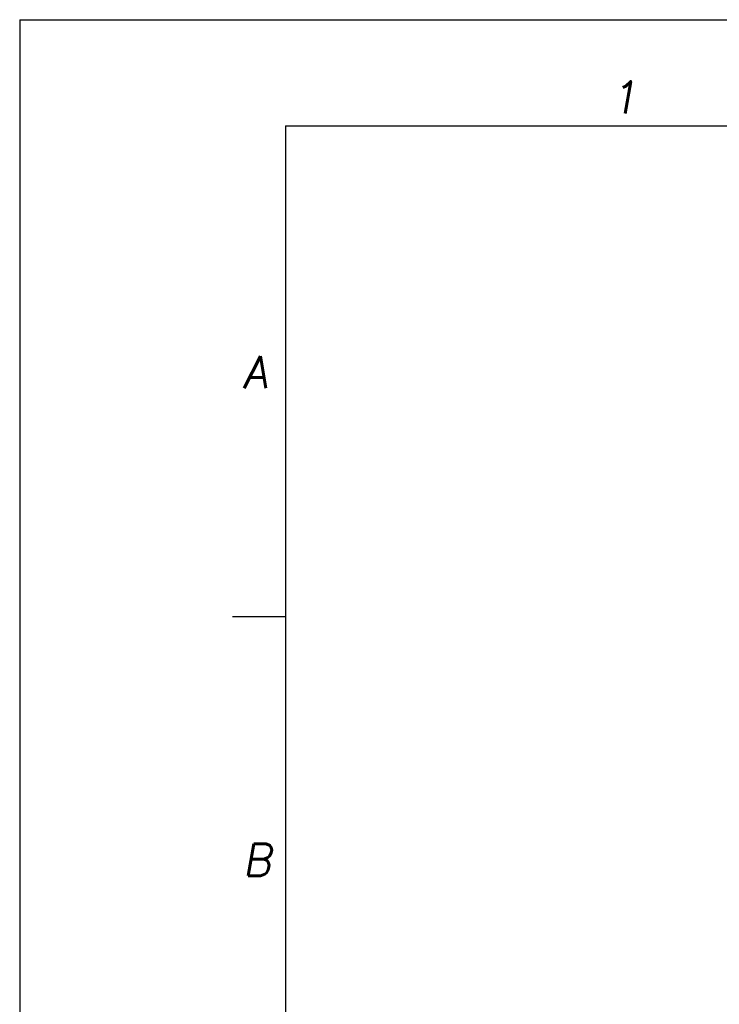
# Model space of a CAD drawing. Header units: millimetres. Extents: x 0 to 7560, y 0 to 5346.
# Tile 70 of 92: x 0 to 1184, y 3679 to 5346. Entities that reach past the tile are written whole.
import ezdxf

# ---------------------------------------------------------------- set-up
doc = ezdxf.new("R2010")
doc.units = ezdxf.units.MM
doc.layers.add('00_not_print', color=7, linetype='Continuous', plot=False)
doc.layers.add('02_표제란', color=7, linetype='Continuous')
doc.styles.add('ROMANS', font='romans.shx', dxfattribs={"oblique": 10, "bigfont": 'whgtxt.shx'})

# ---------------------------------------------------------------- blocks, each defined once
blk = doc.blocks.new('a3_zeus')
at = {"layer": '00_not_print', "color": 4, "linetype": 'Continuous'}
for q in [(420, 297), (0, 0)]:
    blk.add_line((0, 297), q, dxfattribs=at)
at = {"layer": '02_표제란', "color": 7, "linetype": 'Continuous'}
for q in [(410, 287), (25, 10)]:
    blk.add_line((25, 287), q, dxfattribs=at)
at = {"layer": '02_표제란', "color": 2, "linetype": 'Continuous'}
blk.add_line((25, 240.833), (20, 240.833), dxfattribs=at)
at = {"layer": '02_표제란', "color": 2, "linetype": 'Continuous', "style": 'ROMANS', "oblique": 10}
for s, p in [('1', (55.53, 288.191)), ('A', (20.966, 262.335)), ('B', (20.966, 216.472))]:
    blk.add_text(s, height=3, dxfattribs=at).set_placement(p)

msp = doc.modelspace()

# ---------------------------------------------------------------- block references
at = {"layer": '02_표제란', "linetype": 'Continuous', "xscale": 18, "yscale": 18, "zscale": 18}
msp.add_blockref('a3_zeus', (0, 0), dxfattribs=at)

doc.saveas('drawing.dxf')
